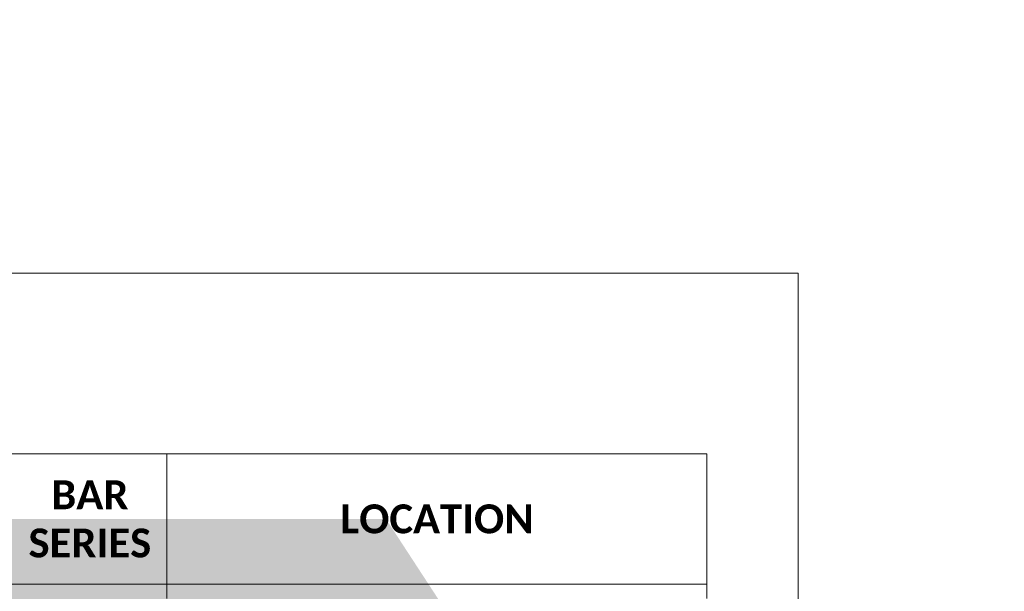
# Model space of a CAD drawing. Extents: x -335 to 1011, y 761 to 1310.
# Tile 198 of 201: x 3 to 54, y 1281 to 1310. Entities that reach past the tile are written whole.
import ezdxf
from ezdxf.enums import TextEntityAlignment as Align

# ---------------------------------------------------------------- set-up
doc = ezdxf.new("R2018")
doc.units = 0
doc.header["$MEASUREMENT"] = 0
doc.layers.add('B_ANNO', color=7, linetype='Continuous', lineweight=18)
doc.layers.add('B_ANNO_TEXT', color=7, linetype='Continuous', lineweight=18)
doc.layers.add('B_ANNO_NOPLOT', color=47, linetype='Continuous', lineweight=18, plot=False)
doc.styles.add('Annotative', font='calibri.ttf', dxfattribs={"height": 0.0625})
doc.styles.get("Standard").update_dxf_attribs({"font": 'calibri.ttf'})
doc.styles.add('Subtitle', font='calibrib.ttf', dxfattribs={"height": 0.0625})

# ---------------------------------------------------------------- blocks, each defined once
blk = doc.blocks.new('INS_SS32_BASE')
at = {"layer": 'B_ANNO'}
for p, q in [((295.281, 229.478, 1.684), (373.281, 229.478, 1.684)), ((345.281, 221.978, 1.684), (345.281, 229.478, 1.684)), ((373.281, 221.978, 1.684), (373.281, 229.478, 1.684))]:
    blk.add_line(p, q, dxfattribs=at)
at = {"layer": 'B_ANNO', "elevation": 1.684, "flags": 128}
blk.add_lwpolyline([(295.281, 222.728), (373.281, 222.728)], dxfattribs=at)
at = {"layer": 'B_ANNO_NOPLOT', "flags": 128}
blk.add_lwpolyline([(0, 0), (0, 252.002), (323.93, 252.002), (323.93, 238.857), (378.003, 238.857), (378.003, 40.5), (316.573, 40.5), (316.573, 0), (0, 0)], dxfattribs=at)
at = {"layer": 'B_ANNO', "char_height": 1.5, "attachment_point": 5, "style": 'Subtitle'}
for s, width, insert in [('BAR SERIES', 8, (341.281, 226.103, 1.684)), ('LOCATION', 54, (359.281, 226.103, 1.684))]:
    blk.add_mtext_dynamic_manual_height_columns(s, width=width, gutter_width=7.5, heights=[0], dxfattribs=dict(at, insert=insert))
at = {"layer": 'B_ANNO_TEXT', "lineweight": 30}
for tag, p in [('SUB1', (311.281, 226.103)), ('SUB2', (319.281, 226.103))]:
    blk.add_attdef(tag, text='', height=1.5, dxfattribs=at).set_placement(p, align=Align.MIDDLE_CENTER)
at = {"layer": 'B_ANNO_TEXT', "style": 'Annotative'}
for tag, p in [('CORNER1', (97.357, 101.834)), ('CORNER2', (98.569, 3.306))]:
    blk.add_attdef(tag, text='', height=1.5, dxfattribs=at).set_placement(p, align=Align.BOTTOM_RIGHT)

msp = doc.modelspace()

# ---------------------------------------------------------------- block references
ref = msp.add_blockref('INS_SS32_BASE', (-335.059, 1058.301))
lines = msp.add_mtext('XX.\\PABUT.', dxfattribs={"layer": 'B_ANNO_TEXT', "insert": (-23.778, 1284.404), "char_height": 195.0557, "attachment_point": 1})
ref.add_attrib('SUB1', '', (-23.778, 1284.404)).embed_mtext(lines)
lines = msp.add_mtext('XX.\\PABUT.', dxfattribs={"layer": 'B_ANNO_TEXT', "insert": (-15.778, 1284.404), "char_height": 192, "attachment_point": 1})
ref.add_attrib('SUB2', '', (-15.778, 1284.404)).embed_mtext(lines)

doc.saveas('drawing.dxf')
